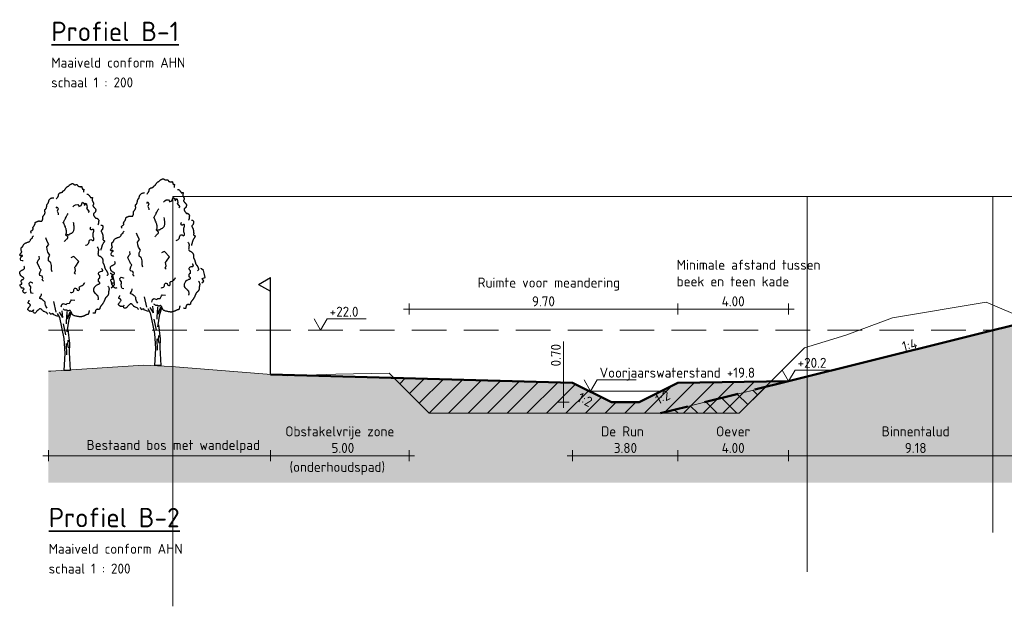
# Model space of a CAD drawing. Header units: metres. Extents: x 161377 to 162521, y 378914 to 379231.
# Tile 59 of 77: x 161826 to 161862, y 379177 to 379198. Entities that reach past the tile are written whole.
import ezdxf

# ---------------------------------------------------------------- set-up
doc = ezdxf.new("R2010")
doc.units = ezdxf.units.M
doc.linetypes.add('DASHED2', pattern=[0.375, 0.25, -0.125])
doc.linetypes.add('HIDDEN', pattern=[9.525, 6.35, -3.175])
for name, color, linetype, lineweight in [('B-WE-GR-MAAIVELD-GD', 253, 'Continuous', 18), ('N-WE-OG-TOPOGRAFIE-SD', 7, 'Continuous', 25), ('N-XX-GW-GROND_TEELAARDE-WERK-A-200', 7, 'Continuous', 18), ('N-XX-GW-WATERGANG-GD', 90, 'Continuous', 50), ('X-XX-AL-HULPLIJN-G', 7, 'Continuous', 18), ('X-XX-AL-M', 7, 'Continuous', 18), ('X-XX-AL-NAP-M', 7, 'Continuous', 18), ('X-XX-AL-PROFIELBALK-G', 7, 'Continuous', 25), ('X-XX-AL-T35', 3, 'Continuous', 35)]:
    doc.layers.add(name, color=color, linetype=linetype, lineweight=lineweight)
doc.layers.add('N-WE-GW-GROND-A', color=7, linetype='Continuous', lineweight=35, true_color=0xffdf7f)
doc.layers.add('waterspiegel', color=7, linetype='Continuous', lineweight=13, true_color=0x0544ff)
doc.styles.add('RH-NLCS-A', font='NLCS-ISO.ttf')
doc.dimstyles.new('RH-NLCS-IT-A$0', dxfattribs={"dimscale": 0, "dimtxt": 2.5, "dimasz": 2.5, "dimexe": 1, "dimexo": 5, "dimgap": 0.5, "dimtad": 1, "dimzin": 1, "dimdsep": 46, "dimtxsty": 'RH-NLCS-A', "dimcen": 2.5, "dimdle": 1, "dimclrd": 256, "dimclre": 8, "dimclrt": 256, "dimadec": 0, "dimazin": 0, "dimtfac": 1, "dimtmove": 0, "dimatfit": 3, "dimfxl": 1, "dimfxlon": 1, "dimlwd": -1, "dimlwe": 13, "dimarcsym": 1})

# ---------------------------------------------------------------- blocks, each defined once
blk = doc.blocks.new('*D40')
at = {"layer": 'Defpoints', "color": 0, "transparency": 16777216}
for p in [(161835.215, 379185.238), (161827.193, 379184.393), (161835.215, 379182.306)]:
    blk.add_point(p, dxfattribs=at)
at = {"layer": 'X-XX-AL-M', "color": 8, "linetype": 'HIDDEN', "lineweight": 13, "transparency": 16777216}
for p, q in [((161827.193, 379182.506), (161827.193, 379182.106)), ((161835.215, 379182.506), (161835.215, 379182.106))]:
    blk.add_line(p, q, dxfattribs=at)
at = {"layer": 'X-XX-AL-M', "transparency": 16777216}
blk.add_line((161826.993, 379182.306), (161835.415, 379182.306), dxfattribs=at)
at = {"layer": 'X-XX-AL-M', "transparency": 16777216, "insert": (161831.704, 379182.64), "char_height": 0.36, "attachment_point": 5, "style": 'RH-NLCS-A'}
blk.add_mtext('Bestaand bos met wandelpad ', dxfattribs=at)
blk = doc.blocks.new('_None')
blk = doc.blocks.new('Peilmaat')
blk.add_lwpolyline([(-0.162, 0.28), (0, 0), (0.162, 0.28), (1.142, 0.28)])
at = {"style": 'RH-NLCS-A'}
blk.add_attdef('NAP', (0.227, 0.337), '', height=0.25, dxfattribs=at)
blk = doc.blocks.new('*D44')
at = {"layer": 'Defpoints', "color": 0, "transparency": 16777216}
for p in [(161849.916, 379184.938), (161853.915, 379184.994), (161853.915, 379182.306)]:
    blk.add_point(p, dxfattribs=at)
at = {"layer": 'X-XX-AL-M', "color": 8, "linetype": 'HIDDEN', "lineweight": 13, "transparency": 16777216}
for p, q in [((161849.916, 379182.506), (161849.916, 379182.106)), ((161853.915, 379182.506), (161853.915, 379182.106))]:
    blk.add_line(p, q, dxfattribs=at)
at = {"layer": 'X-XX-AL-M', "transparency": 16777216}
blk.add_line((161849.716, 379182.306), (161854.115, 379182.306), dxfattribs=at)
at = {"layer": 'X-XX-AL-M', "transparency": 16777216, "insert": (161851.915, 379182.886), "char_height": 0.36, "width": 5.1301, "attachment_point": 5, "style": 'RH-NLCS-A'}
blk.add_mtext('Oever \\P4.00', dxfattribs=at)
blk = doc.blocks.new('*D45')
at = {"layer": 'Defpoints', "color": 0, "transparency": 16777216}
for p in [(161863.092, 379187.288), (161853.915, 379184.994), (161863.092, 379182.306)]:
    blk.add_point(p, dxfattribs=at)
at = {"layer": 'X-XX-AL-M', "color": 8, "linetype": 'HIDDEN', "lineweight": 13, "transparency": 16777216}
for p, q in [((161853.915, 379182.506), (161853.915, 379182.106)), ((161863.092, 379182.506), (161863.092, 379182.106))]:
    blk.add_line(p, q, dxfattribs=at)
at = {"layer": 'X-XX-AL-M', "transparency": 16777216}
blk.add_line((161853.715, 379182.306), (161863.292, 379182.306), dxfattribs=at)
at = {"layer": 'X-XX-AL-M', "transparency": 16777216, "insert": (161858.503, 379182.886), "char_height": 0.36, "attachment_point": 5, "style": 'RH-NLCS-A'}
blk.add_mtext('Binnentalud \\P9.18', dxfattribs=at)
blk = doc.blocks.new('*D46')
at = {"layer": 'Defpoints', "color": 0, "transparency": 16777216}
for p in [(161835.215, 379185.238), (161840.216, 379184.898), (161840.216, 379182.306)]:
    blk.add_point(p, dxfattribs=at)
at = {"layer": 'X-XX-AL-M', "color": 8, "linetype": 'HIDDEN', "lineweight": 13, "transparency": 16777216}
for p, q in [((161835.215, 379182.506), (161835.215, 379182.106)), ((161840.216, 379182.506), (161840.216, 379182.106))]:
    blk.add_line(p, q, dxfattribs=at)
at = {"layer": 'X-XX-AL-M', "transparency": 16777216}
blk.add_line((161835.015, 379182.306), (161840.416, 379182.306), dxfattribs=at)
at = {"layer": 'X-XX-AL-M', "transparency": 16777216, "insert": (161837.715, 379182.886), "char_height": 0.36, "attachment_point": 5, "style": 'RH-NLCS-A'}
blk.add_mtext('Obstakelvrije zone \\P 5.00', dxfattribs=at)
blk = doc.blocks.new('*D47')
at = {"layer": 'Defpoints', "color": 0, "transparency": 16777216}
for p in [(161846.118, 379184.938), (161849.916, 379184.938), (161849.916, 379182.306)]:
    blk.add_point(p, dxfattribs=at)
at = {"layer": 'X-XX-AL-M', "color": 8, "linetype": 'HIDDEN', "lineweight": 13, "transparency": 16777216}
for p, q in [((161846.118, 379182.506), (161846.118, 379182.106)), ((161849.916, 379182.506), (161849.916, 379182.106))]:
    blk.add_line(p, q, dxfattribs=at)
at = {"layer": 'X-XX-AL-M', "transparency": 16777216}
blk.add_line((161845.918, 379182.306), (161850.116, 379182.306), dxfattribs=at)
at = {"layer": 'X-XX-AL-M', "transparency": 16777216, "insert": (161847.917, 379182.886), "char_height": 0.36, "attachment_point": 5, "style": 'RH-NLCS-A'}
blk.add_mtext('De Run\\P 3.80', dxfattribs=at)
blk = doc.blocks.new('*D49')
at = {"layer": 'Defpoints', "color": 0, "transparency": 16777216}
for p in [(161853.915, 379187.598), (161849.916, 379184.938), (161853.915, 379184.994)]:
    blk.add_point(p, dxfattribs=at)
at = {"layer": 'X-XX-AL-M', "color": 8, "linetype": 'HIDDEN', "lineweight": 13, "transparency": 16777216}
for p, q in [((161849.916, 379187.398), (161849.916, 379187.798)), ((161853.915, 379187.398), (161853.915, 379187.798))]:
    blk.add_line(p, q, dxfattribs=at)
at = {"layer": 'X-XX-AL-M', "transparency": 16777216}
blk.add_line((161849.716, 379187.598), (161854.115, 379187.598), dxfattribs=at)
at = {"layer": 'X-XX-AL-M', "transparency": 16777216, "insert": (161851.915, 379188.178), "char_height": 0.36, "width": 5.1301, "attachment_point": 5, "style": 'RH-NLCS-A'}
blk.add_mtext('\\P4.00', dxfattribs=at)
blk = doc.blocks.new('SOG-TOPOGRAFIE_ERFGRENS_LINKS-D')
for p, q in [((-0.433, 3.25), (0, 3.5)), ((-0.433, 3.25), (0, 3)), ((0, 3), (0, 3.5)), ((0, 0), (0, 3))]:
    blk.add_line(p, q)
blk = doc.blocks.new('BoomB')
at = {"color": 252, "true_color": 0x848484}
for p, q in [((-0.078, 3.821), (-0.118, 4.301)), ((-0.078, 3.821), (-0.325, 4.198)), ((0.263, 3.725), (0.24, 4.255)), ((0.263, 3.725), (0.447, 4.244)), ((0.381, 3.711), (0.528, 4.163)), ((-0.048, 3.356), (0.113, 2.572)), ((0.297, 2.179), (0.263, 1.868)), ((0.171, 1.937), (0.182, 1.119)), ((0.263, 1.868), (0.321, 1.626)), ((0.445, 0), (0, 0))]:
    blk.add_line(p, q, dxfattribs=at)
for points in [[(-0.55, 12.392), (-0.544, 12.397), (-0.533, 12.407), (-0.517, 12.422), (-0.499, 12.441), (-0.479, 12.463), (-0.459, 12.486), (-0.44, 12.511), (-0.423, 12.536), (-0.411, 12.56), (-0.402, 12.583), (-0.395, 12.606), (-0.39, 12.627), (-0.386, 12.648), (-0.383, 12.668), (-0.38, 12.687), (-0.375, 12.706), (-0.369, 12.723), (-0.362, 12.74), (-0.353, 12.755), (-0.344, 12.769), (-0.334, 12.782), (-0.324, 12.793), (-0.314, 12.803), (-0.304, 12.81), (-0.294, 12.816), (-0.285, 12.821), (-0.276, 12.824), (-0.267, 12.826), (-0.257, 12.828), (-0.247, 12.83), (-0.235, 12.832), (-0.223, 12.835), (-0.209, 12.839), (-0.194, 12.844), (-0.179, 12.85), (-0.163, 12.856), (-0.148, 12.862), (-0.133, 12.868), (-0.12, 12.874), (-0.109, 12.879), (-0.1, 12.884), (-0.093, 12.889), (-0.088, 12.893), (-0.084, 12.896), (-0.082, 12.9), (-0.081, 12.903), (-0.08, 12.907), (-0.081, 12.911), (-0.082, 12.915), (-0.082, 12.92), (-0.083, 12.924), (-0.083, 12.93), (-0.082, 12.935), (-0.079, 12.941), (-0.074, 12.946), (-0.067, 12.952), (-0.057, 12.958), (-0.045, 12.965), (-0.032, 12.971), (-0.018, 12.979), (-0.003, 12.986), (0.012, 12.995), (0.027, 13.004), (0.04, 13.014), (0.052, 13.025), (0.063, 13.037), (0.072, 13.05), (0.081, 13.063), (0.09, 13.078), (0.1, 13.094), (0.11, 13.11), (0.121, 13.128), (0.134, 13.146), (0.148, 13.164), (0.162, 13.183), (0.177, 13.201), (0.193, 13.218), (0.208, 13.234), (0.223, 13.249), (0.238, 13.261), (0.252, 13.27), (0.265, 13.278), (0.277, 13.284), (0.289, 13.29), (0.301, 13.295), (0.312, 13.3), (0.323, 13.306), (0.335, 13.314), (0.347, 13.323), (0.359, 13.334), (0.372, 13.347), (0.386, 13.361), (0.401, 13.375), (0.417, 13.389), (0.435, 13.404), (0.454, 13.418), (0.474, 13.432), (0.496, 13.444), (0.519, 13.456), (0.542, 13.466), (0.564, 13.475), (0.586, 13.482), (0.606, 13.486), (0.624, 13.488), (0.64, 13.488), (0.654, 13.486), (0.665, 13.481), (0.676, 13.476), (0.685, 13.469), (0.694, 13.461), (0.702, 13.453), (0.711, 13.445), (0.719, 13.438), (0.728, 13.431), (0.738, 13.424), (0.747, 13.419), (0.758, 13.414), (0.768, 13.41), (0.779, 13.406), (0.79, 13.404), (0.802, 13.404), (0.813, 13.404), (0.825, 13.405), (0.837, 13.406), (0.849, 13.408), (0.862, 13.41), (0.873, 13.413), (0.885, 13.415), (0.897, 13.417), (0.908, 13.419), (0.918, 13.419), (0.928, 13.419), (0.938, 13.418), (0.947, 13.415), (0.955, 13.41), (0.962, 13.404), (0.968, 13.395), (0.974, 13.385), (0.98, 13.373), (0.986, 13.361), (0.993, 13.348), (1.002, 13.335), (1.012, 13.323), (1.025, 13.311), (1.04, 13.301), (1.057, 13.292), (1.076, 13.285), (1.096, 13.279), (1.117, 13.274), (1.138, 13.27), (1.158, 13.268), (1.176, 13.267), (1.194, 13.267), (1.209, 13.269), (1.223, 13.271), (1.236, 13.273), (1.247, 13.276), (1.256, 13.278), (1.264, 13.281), (1.271, 13.282), (1.276, 13.283), (1.28, 13.283), (1.284, 13.281), (1.287, 13.278), (1.289, 13.274), (1.291, 13.268), (1.293, 13.261), (1.296, 13.252), (1.299, 13.241), (1.302, 13.229), (1.305, 13.216), (1.309, 13.202), (1.312, 13.188), (1.316, 13.174), (1.319, 13.161), (1.322, 13.149), (1.325, 13.138), (1.327, 13.128), (1.329, 13.12), (1.332, 13.113), (1.335, 13.108), (1.34, 13.103), (1.345, 13.099), (1.352, 13.096), (1.36, 13.094), (1.37, 13.093), (1.38, 13.092), (1.391, 13.091), (1.402, 13.089), (1.412, 13.088), (1.421, 13.085), (1.428, 13.082), (1.434, 13.077), (1.438, 13.071), (1.44, 13.065), (1.441, 13.056), (1.44, 13.047), (1.438, 13.037), (1.435, 13.025), (1.43, 13.012), (1.425, 12.998), (1.42, 12.983), (1.416, 12.967), (1.413, 12.95), (1.412, 12.932), (1.414, 12.912), (1.419, 12.891), (1.429, 12.869)], [(-2.358, 9.917), (-2.367, 9.96), (-2.372, 9.995), (-2.374, 10.021), (-2.372, 10.041), (-2.367, 10.057), (-2.36, 10.068), (-2.35, 10.077), (-2.339, 10.086), (-2.326, 10.094), (-2.313, 10.103), (-2.299, 10.113), (-2.284, 10.122), (-2.27, 10.132), (-2.257, 10.141), (-2.246, 10.151), (-2.236, 10.161), (-2.229, 10.17), (-2.224, 10.18), (-2.22, 10.189), (-2.219, 10.199), (-2.218, 10.208), (-2.219, 10.218), (-2.22, 10.227), (-2.222, 10.237), (-2.225, 10.247), (-2.227, 10.258), (-2.229, 10.268), (-2.231, 10.279), (-2.231, 10.291), (-2.23, 10.302), (-2.228, 10.314), (-2.224, 10.327), (-2.218, 10.34), (-2.21, 10.353), (-2.201, 10.367), (-2.191, 10.381), (-2.18, 10.396), (-2.168, 10.411), (-2.157, 10.426), (-2.146, 10.442), (-2.135, 10.458), (-2.126, 10.474), (-2.117, 10.491), (-2.109, 10.507), (-2.102, 10.523), (-2.095, 10.538), (-2.09, 10.553), (-2.085, 10.566), (-2.082, 10.578), (-2.079, 10.59), (-2.077, 10.6), (-2.076, 10.61), (-2.075, 10.619), (-2.074, 10.627), (-2.073, 10.636), (-2.072, 10.644), (-2.07, 10.652), (-2.069, 10.661), (-2.066, 10.669), (-2.062, 10.677), (-2.057, 10.685), (-2.051, 10.693), (-2.043, 10.7), (-2.033, 10.707), (-2.021, 10.714), (-2.007, 10.72), (-1.992, 10.726), (-1.976, 10.732), (-1.959, 10.738), (-1.942, 10.743), (-1.926, 10.749), (-1.91, 10.755), (-1.895, 10.761), (-1.882, 10.767), (-1.868, 10.773), (-1.856, 10.779), (-1.843, 10.784), (-1.831, 10.788), (-1.818, 10.791), (-1.806, 10.793), (-1.792, 10.793), (-1.778, 10.792), (-1.764, 10.791), (-1.75, 10.788), (-1.735, 10.786), (-1.72, 10.783), (-1.704, 10.781), (-1.689, 10.779), (-1.674, 10.778), (-1.658, 10.777), (-1.643, 10.777), (-1.629, 10.778), (-1.616, 10.78), (-1.604, 10.783), (-1.593, 10.786), (-1.583, 10.79), (-1.575, 10.795), (-1.569, 10.8), (-1.564, 10.806), (-1.56, 10.813), (-1.557, 10.821), (-1.554, 10.829), (-1.551, 10.838), (-1.548, 10.848), (-1.544, 10.858), (-1.54, 10.869), (-1.536, 10.88), (-1.533, 10.893), (-1.529, 10.905), (-1.526, 10.919), (-1.523, 10.933), (-1.521, 10.947), (-1.519, 10.962), (-1.518, 10.977), (-1.518, 10.992), (-1.518, 11.007), (-1.518, 11.022), (-1.518, 11.037), (-1.518, 11.051), (-1.518, 11.064), (-1.517, 11.076), (-1.516, 11.087), (-1.514, 11.097), (-1.511, 11.106), (-1.508, 11.115), (-1.505, 11.123), (-1.501, 11.13), (-1.497, 11.137), (-1.492, 11.144), (-1.487, 11.15), (-1.481, 11.157), (-1.475, 11.165), (-1.467, 11.174), (-1.459, 11.184), (-1.45, 11.196), (-1.44, 11.21), (-1.428, 11.227), (-1.416, 11.246), (-1.404, 11.267), (-1.392, 11.288), (-1.381, 11.311), (-1.372, 11.333), (-1.364, 11.356), (-1.36, 11.377), (-1.357, 11.398), (-1.358, 11.417), (-1.36, 11.436), (-1.364, 11.453), (-1.368, 11.47), (-1.373, 11.486), (-1.377, 11.502), (-1.38, 11.517), (-1.382, 11.531), (-1.383, 11.546), (-1.382, 11.559), (-1.38, 11.572), (-1.376, 11.584), (-1.372, 11.595), (-1.366, 11.606), (-1.36, 11.615), (-1.353, 11.622), (-1.345, 11.629), (-1.337, 11.636), (-1.328, 11.642), (-1.319, 11.648), (-1.311, 11.655), (-1.302, 11.663), (-1.294, 11.672), (-1.286, 11.683), (-1.279, 11.695), (-1.273, 11.709), (-1.267, 11.725), (-1.261, 11.741), (-1.256, 11.759), (-1.251, 11.778), (-1.246, 11.798), (-1.242, 11.819), (-1.238, 11.84), (-1.234, 11.862), (-1.23, 11.884), (-1.226, 11.906), (-1.222, 11.926), (-1.217, 11.946), (-1.212, 11.964), (-1.206, 11.98), (-1.199, 11.995), (-1.192, 12.008), (-1.185, 12.02), (-1.177, 12.031), (-1.17, 12.04), (-1.162, 12.049), (-1.154, 12.057), (-1.147, 12.064), (-1.14, 12.071), (-1.133, 12.077), (-1.127, 12.084), (-1.121, 12.09), (-1.116, 12.097), (-1.112, 12.104), (-1.109, 12.111), (-1.106, 12.119), (-1.104, 12.129), (-1.103, 12.139), (-1.102, 12.151), (-1.1, 12.164), (-1.098, 12.18), (-1.094, 12.197), (-1.09, 12.217), (-1.084, 12.239), (-1.076, 12.263), (-1.066, 12.288), (-1.054, 12.313), (-1.038, 12.339), (-1.018, 12.363), (-0.995, 12.387), (-0.967, 12.408), (-0.934, 12.426), (-0.899, 12.441), (-0.862, 12.453), (-0.826, 12.462), (-0.792, 12.468), (-0.762, 12.469), (-0.738, 12.467), (-0.721, 12.46)], [(1.665, 12.717), (1.679, 12.722), (1.693, 12.725), (1.707, 12.725), (1.721, 12.723), (1.736, 12.718), (1.75, 12.709), (1.766, 12.698), (1.782, 12.683), (1.799, 12.665), (1.817, 12.645), (1.834, 12.623), (1.852, 12.601), (1.868, 12.579), (1.883, 12.557), (1.896, 12.538), (1.907, 12.521), (1.916, 12.508), (1.921, 12.498), (1.925, 12.49), (1.927, 12.485), (1.928, 12.482), (1.927, 12.48), (1.927, 12.479), (1.926, 12.478), (1.925, 12.478), (1.925, 12.478), (1.925, 12.478), (1.927, 12.478), (1.93, 12.479), (1.934, 12.479), (1.941, 12.48), (1.95, 12.481), (1.961, 12.483), (1.974, 12.484), (1.988, 12.486), (2.002, 12.488), (2.017, 12.489), (2.03, 12.489), (2.042, 12.489), (2.053, 12.488), (2.06, 12.486), (2.065, 12.483), (2.068, 12.479), (2.069, 12.474), (2.069, 12.468), (2.068, 12.462), (2.065, 12.454), (2.063, 12.446), (2.06, 12.437), (2.057, 12.428), (2.054, 12.418), (2.052, 12.407), (2.049, 12.396), (2.047, 12.384), (2.045, 12.371), (2.044, 12.358), (2.043, 12.344), (2.043, 12.331), (2.043, 12.317), (2.044, 12.303), (2.045, 12.289), (2.046, 12.276), (2.049, 12.264), (2.051, 12.253), (2.054, 12.242), (2.058, 12.233), (2.061, 12.225), (2.065, 12.218), (2.069, 12.211), (2.073, 12.205), (2.076, 12.2), (2.08, 12.195), (2.083, 12.191), (2.086, 12.187), (2.089, 12.183), (2.092, 12.179), (2.096, 12.174), (2.099, 12.168), (2.103, 12.161), (2.107, 12.152), (2.112, 12.141), (2.117, 12.13), (2.122, 12.117), (2.127, 12.104), (2.132, 12.091), (2.137, 12.078), (2.142, 12.067), (2.145, 12.057), (2.148, 12.048), (2.151, 12.041), (2.152, 12.036), (2.152, 12.031), (2.152, 12.026), (2.15, 12.02), (2.147, 12.015), (2.143, 12.008), (2.138, 11.999), (2.131, 11.99), (2.125, 11.979), (2.118, 11.967), (2.112, 11.955), (2.106, 11.942), (2.102, 11.93), (2.099, 11.917), (2.098, 11.905), (2.1, 11.893), (2.102, 11.881), (2.107, 11.869), (2.112, 11.858), (2.119, 11.847), (2.126, 11.837), (2.134, 11.827), (2.143, 11.817), (2.152, 11.807), (2.162, 11.797), (2.171, 11.787), (2.181, 11.778), (2.191, 11.768), (2.201, 11.758), (2.21, 11.748), (2.219, 11.738), (2.228, 11.727), (2.237, 11.717), (2.245, 11.706), (2.253, 11.696), (2.26, 11.685), (2.267, 11.675), (2.274, 11.666), (2.28, 11.657), (2.285, 11.648), (2.29, 11.639), (2.295, 11.631), (2.298, 11.623), (2.301, 11.615), (2.304, 11.608), (2.305, 11.601), (2.306, 11.594), (2.306, 11.587), (2.306, 11.579), (2.305, 11.572), (2.303, 11.564), (2.302, 11.555), (2.3, 11.546), (2.298, 11.536), (2.296, 11.525), (2.294, 11.514), (2.292, 11.501), (2.29, 11.489), (2.287, 11.477), (2.283, 11.465), (2.279, 11.453), (2.275, 11.442), (2.269, 11.432), (2.263, 11.424), (2.256, 11.416), (2.249, 11.408), (2.242, 11.402), (2.235, 11.396), (2.229, 11.391), (2.223, 11.386), (2.217, 11.381), (2.212, 11.377), (2.208, 11.373), (2.203, 11.37), (2.199, 11.366), (2.195, 11.362), (2.19, 11.359), (2.186, 11.355), (2.18, 11.351), (2.175, 11.347), (2.169, 11.342), (2.163, 11.337), (2.158, 11.33), (2.153, 11.323), (2.149, 11.314), (2.146, 11.303), (2.144, 11.291), (2.143, 11.277), (2.143, 11.263), (2.144, 11.248), (2.146, 11.233), (2.148, 11.219), (2.151, 11.206), (2.154, 11.194), (2.158, 11.183), (2.162, 11.174), (2.166, 11.166), (2.171, 11.158), (2.177, 11.15), (2.184, 11.141), (2.191, 11.131), (2.2, 11.12), (2.209, 11.107), (2.219, 11.092), (2.23, 11.076), (2.241, 11.06), (2.253, 11.045), (2.264, 11.031), (2.275, 11.018), (2.286, 11.008), (2.296, 11), (2.305, 10.995), (2.314, 10.992), (2.323, 10.99), (2.332, 10.99), (2.34, 10.991), (2.348, 10.992), (2.357, 10.993), (2.365, 10.993), (2.374, 10.993), (2.383, 10.992), (2.392, 10.989), (2.401, 10.986), (2.411, 10.981), (2.422, 10.974), (2.433, 10.965), (2.444, 10.954), (2.455, 10.941), (2.467, 10.927), (2.478, 10.912), (2.488, 10.897), (2.498, 10.883), (2.506, 10.869), (2.512, 10.856), (2.517, 10.844), (2.52, 10.834), (2.522, 10.825), (2.522, 10.816), (2.521, 10.808), (2.52, 10.801), (2.517, 10.792), (2.515, 10.784), (2.512, 10.775), (2.509, 10.764), (2.506, 10.753), (2.503, 10.741), (2.501, 10.728), (2.498, 10.715), (2.497, 10.7), (2.496, 10.684), (2.495, 10.667), (2.495, 10.648), (2.494, 10.628), (2.491, 10.606), (2.486, 10.581), (2.478, 10.555), (2.467, 10.525), (2.451, 10.492)], [(2.669, 10.49), (2.686, 10.492), (2.701, 10.494), (2.713, 10.495), (2.723, 10.496), (2.731, 10.495), (2.739, 10.494), (2.746, 10.492), (2.753, 10.488), (2.761, 10.484), (2.77, 10.478), (2.778, 10.471), (2.787, 10.463), (2.795, 10.454), (2.802, 10.445), (2.808, 10.435), (2.813, 10.424), (2.816, 10.413), (2.818, 10.401), (2.819, 10.389), (2.819, 10.377), (2.818, 10.363), (2.816, 10.349), (2.814, 10.334), (2.812, 10.318), (2.81, 10.301), (2.808, 10.284), (2.805, 10.266), (2.802, 10.248), (2.798, 10.231), (2.793, 10.214), (2.786, 10.198), (2.779, 10.182), (2.77, 10.169), (2.759, 10.156), (2.748, 10.145), (2.737, 10.134), (2.726, 10.124), (2.716, 10.115), (2.707, 10.107), (2.7, 10.098), (2.694, 10.09), (2.691, 10.082), (2.69, 10.073), (2.691, 10.064), (2.693, 10.054), (2.697, 10.044), (2.702, 10.032), (2.708, 10.019), (2.716, 10.004), (2.725, 9.989), (2.734, 9.972), (2.743, 9.955), (2.752, 9.938), (2.761, 9.921), (2.77, 9.904), (2.777, 9.888), (2.783, 9.873), (2.788, 9.859), (2.792, 9.845), (2.795, 9.832), (2.798, 9.819), (2.8, 9.806), (2.801, 9.793), (2.803, 9.78), (2.804, 9.766), (2.805, 9.751), (2.806, 9.736), (2.808, 9.721), (2.809, 9.705), (2.811, 9.689), (2.813, 9.674), (2.816, 9.658), (2.819, 9.642), (2.822, 9.626), (2.825, 9.611), (2.827, 9.596), (2.83, 9.581), (2.831, 9.566), (2.831, 9.552), (2.83, 9.538), (2.828, 9.525), (2.825, 9.512), (2.821, 9.5), (2.818, 9.488), (2.815, 9.476), (2.814, 9.465), (2.816, 9.455), (2.82, 9.445), (2.827, 9.435), (2.837, 9.426), (2.849, 9.417), (2.862, 9.408), (2.875, 9.4), (2.888, 9.393), (2.9, 9.386), (2.91, 9.379), (2.918, 9.373), (2.924, 9.367), (2.928, 9.361), (2.93, 9.356), (2.931, 9.351), (2.931, 9.345), (2.93, 9.34), (2.929, 9.334), (2.928, 9.328), (2.926, 9.321), (2.924, 9.313), (2.92, 9.304), (2.916, 9.293), (2.91, 9.28), (2.902, 9.265), (2.892, 9.248), (2.879, 9.228), (2.865, 9.206), (2.85, 9.181), (2.834, 9.156), (2.818, 9.128), (2.802, 9.1), (2.787, 9.072), (2.774, 9.044), (2.762, 9.016), (2.752, 8.989), (2.744, 8.962), (2.736, 8.936), (2.729, 8.911), (2.723, 8.886), (2.716, 8.862), (2.708, 8.839), (2.7, 8.818), (2.692, 8.797), (2.683, 8.777), (2.675, 8.757), (2.669, 8.738), (2.664, 8.72), (2.661, 8.701), (2.661, 8.683)], [(2.395, 8.917), (2.446, 8.862), (2.477, 8.799), (2.491, 8.731), (2.493, 8.66), (2.487, 8.589), (2.477, 8.521), (2.468, 8.459), (2.463, 8.405), (2.467, 8.363), (2.479, 8.33), (2.496, 8.305), (2.518, 8.286), (2.543, 8.273), (2.569, 8.263), (2.595, 8.254), (2.618, 8.246), (2.639, 8.236), (2.657, 8.225), (2.672, 8.213), (2.686, 8.2), (2.698, 8.186), (2.71, 8.171), (2.721, 8.156), (2.732, 8.141), (2.744, 8.126), (2.756, 8.111), (2.769, 8.095), (2.781, 8.078), (2.792, 8.06), (2.801, 8.041), (2.809, 8.02), (2.815, 7.997), (2.818, 7.972), (2.82, 7.945), (2.82, 7.918), (2.819, 7.89), (2.817, 7.864), (2.816, 7.838), (2.816, 7.815), (2.817, 7.795), (2.82, 7.779), (2.825, 7.765), (2.831, 7.753), (2.838, 7.741), (2.847, 7.73), (2.855, 7.717), (2.865, 7.703), (2.874, 7.685), (2.883, 7.664), (2.892, 7.639), (2.901, 7.611), (2.909, 7.582), (2.917, 7.552), (2.925, 7.522), (2.933, 7.492), (2.941, 7.464), (2.948, 7.437), (2.955, 7.412), (2.962, 7.39), (2.969, 7.369), (2.976, 7.35), (2.983, 7.333), (2.99, 7.318), (2.997, 7.305), (3.005, 7.293), (3.012, 7.283), (3.021, 7.273), (3.029, 7.265), (3.037, 7.256), (3.046, 7.247), (3.055, 7.238), (3.064, 7.227), (3.073, 7.216), (3.082, 7.202), (3.091, 7.187), (3.101, 7.17), (3.111, 7.15), (3.122, 7.127), (3.133, 7.102), (3.146, 7.073), (3.158, 7.041), (3.169, 7.007), (3.177, 6.972), (3.18, 6.939), (3.175, 6.909), (3.16, 6.883), (3.134, 6.863), (3.094, 6.851)], [(3.18, 6.092), (3.213, 6.037), (3.236, 5.99), (3.252, 5.95), (3.261, 5.916), (3.265, 5.886), (3.265, 5.861), (3.262, 5.838), (3.258, 5.817), (3.254, 5.796), (3.25, 5.776), (3.245, 5.756), (3.241, 5.736), (3.238, 5.715), (3.235, 5.694), (3.232, 5.673), (3.23, 5.65), (3.229, 5.627), (3.228, 5.603), (3.227, 5.578), (3.225, 5.552), (3.222, 5.527), (3.217, 5.502), (3.21, 5.477), (3.2, 5.453), (3.188, 5.43), (3.173, 5.408), (3.156, 5.387), (3.138, 5.367), (3.119, 5.349), (3.101, 5.332), (3.084, 5.316), (3.068, 5.301), (3.054, 5.288), (3.042, 5.276), (3.032, 5.265), (3.023, 5.254), (3.015, 5.243), (3.008, 5.232), (3.002, 5.22), (2.995, 5.208), (2.989, 5.194), (2.983, 5.178), (2.977, 5.162), (2.97, 5.144), (2.963, 5.124), (2.954, 5.103), (2.945, 5.08), (2.934, 5.055), (2.922, 5.029), (2.908, 5.001), (2.894, 4.973), (2.879, 4.945), (2.864, 4.918), (2.849, 4.891), (2.834, 4.866), (2.82, 4.844), (2.807, 4.823), (2.795, 4.806), (2.782, 4.79), (2.771, 4.775), (2.759, 4.76), (2.747, 4.746), (2.735, 4.73), (2.722, 4.714), (2.708, 4.696), (2.694, 4.677), (2.68, 4.657), (2.666, 4.637), (2.653, 4.617), (2.641, 4.598), (2.63, 4.581), (2.621, 4.565), (2.614, 4.551), (2.608, 4.54), (2.605, 4.53), (2.602, 4.521), (2.6, 4.513), (2.599, 4.506), (2.599, 4.499), (2.599, 4.492), (2.598, 4.484), (2.598, 4.476), (2.596, 4.468), (2.595, 4.46), (2.592, 4.452), (2.588, 4.444), (2.583, 4.436), (2.576, 4.428), (2.568, 4.421), (2.558, 4.414), (2.548, 4.409), (2.537, 4.404), (2.525, 4.4), (2.514, 4.397), (2.503, 4.396), (2.493, 4.396), (2.484, 4.399), (2.476, 4.402), (2.469, 4.406), (2.461, 4.41), (2.453, 4.414), (2.444, 4.416), (2.433, 4.417), (2.421, 4.416), (2.408, 4.413), (2.392, 4.407), (2.376, 4.399), (2.36, 4.39), (2.343, 4.38), (2.328, 4.37), (2.315, 4.359), (2.303, 4.348), (2.294, 4.337), (2.288, 4.327), (2.283, 4.318), (2.28, 4.308), (2.278, 4.299), (2.277, 4.29), (2.276, 4.28), (2.275, 4.27), (2.274, 4.26), (2.272, 4.25), (2.27, 4.239), (2.268, 4.228), (2.266, 4.217), (2.264, 4.207), (2.263, 4.196), (2.262, 4.186), (2.262, 4.176), (2.263, 4.167), (2.262, 4.158), (2.261, 4.151), (2.258, 4.144), (2.253, 4.138), (2.245, 4.133), (2.233, 4.129), (2.218, 4.127), (2.199, 4.127), (2.179, 4.127), (2.158, 4.129), (2.138, 4.132), (2.12, 4.137), (2.105, 4.142), (2.094, 4.149)], [(1.828, 4.321), (1.827, 4.311), (1.824, 4.291), (1.819, 4.265), (1.813, 4.234), (1.806, 4.201), (1.799, 4.167), (1.79, 4.135), (1.782, 4.108), (1.773, 4.085), (1.764, 4.068), (1.755, 4.056), (1.745, 4.048), (1.736, 4.042), (1.727, 4.039), (1.718, 4.038), (1.709, 4.037), (1.7, 4.037), (1.691, 4.036), (1.681, 4.035), (1.671, 4.033), (1.659, 4.03), (1.647, 4.027), (1.632, 4.021), (1.615, 4.014), (1.596, 4.006), (1.576, 3.995), (1.554, 3.984), (1.531, 3.973), (1.509, 3.961), (1.487, 3.95), (1.466, 3.94), (1.448, 3.931), (1.431, 3.924), (1.416, 3.918), (1.403, 3.913), (1.391, 3.91), (1.379, 3.907), (1.366, 3.904), (1.354, 3.901), (1.34, 3.897), (1.325, 3.893), (1.308, 3.888), (1.291, 3.883), (1.274, 3.878), (1.258, 3.873), (1.243, 3.869), (1.229, 3.865), (1.217, 3.863), (1.208, 3.861), (1.2, 3.861), (1.192, 3.862), (1.182, 3.864), (1.17, 3.867), (1.152, 3.871), (1.129, 3.876), (1.098, 3.882), (1.059, 3.888), (1.014, 3.895), (0.963, 3.904), (0.91, 3.913), (0.857, 3.925), (0.805, 3.937), (0.756, 3.951), (0.713, 3.968), (0.677, 3.986), (0.648, 4.006), (0.625, 4.027), (0.606, 4.051), (0.59, 4.075), (0.577, 4.101), (0.565, 4.128), (0.554, 4.156), (0.542, 4.184), (0.53, 4.213), (0.517, 4.24), (0.503, 4.265), (0.489, 4.288), (0.475, 4.307), (0.46, 4.322), (0.444, 4.331), (0.428, 4.335), (0.413, 4.334), (0.397, 4.329), (0.381, 4.322), (0.365, 4.314), (0.35, 4.306), (0.336, 4.3), (0.322, 4.297), (0.309, 4.298), (0.297, 4.303), (0.285, 4.31), (0.272, 4.318), (0.258, 4.327), (0.242, 4.335), (0.224, 4.342), (0.204, 4.346), (0.18, 4.347), (0.154, 4.347), (0.126, 4.348), (0.095, 4.352), (0.063, 4.362), (0.029, 4.378), (-0.005, 4.405), (-0.04, 4.444)]]:
    blk.add_lwpolyline(points, dxfattribs=at)
at = {"color": 252, "true_color": 0x848484, "flags": 128}
for points in [[(0.644, 11.801), (0.745, 11.904), (0.848, 11.968), (1.016, 11.977), (1.079, 11.881), (1.089, 11.824), (1.242, 11.904), (1.339, 12.145), (1.446, 12.073), (1.462, 12.067), (1.476, 12.007), (1.489, 11.903), (1.616, 12.073), (1.652, 11.917), (1.694, 11.753), (1.635, 11.711), (1.832, 11.457), (1.748, 11.397)], [(-0.563, 11.712), (-0.483, 11.813), (-0.399, 11.674), (-0.485, 11.495), (-0.402, 11.346), (-0.416, 11.243)], [(-0.835, 7.119), (-0.882, 7.265), (-0.886, 7.568), (-0.928, 7.764), (-0.997, 7.815), (-1.103, 7.909), (-1.102, 8.15), (-1.009, 8.323), (-1.166, 8.548), (-1.194, 8.729), (-1.223, 8.92), (-1.094, 9.095), (-1.213, 9.313), (-1.289, 9.573)], [(-1.461, 6.451), (-1.557, 6.549), (-1.509, 6.648), (-1.573, 6.798), (-1.726, 6.854), (-1.76, 6.973), (-1.715, 7.123), (-1.647, 7.265), (-1.723, 7.362), (-1.766, 7.453), (-1.922, 7.781), (-1.85, 7.955), (-1.76, 8.048), (-1.779, 8.243)], [(0.835, 6.952), (0.766, 7.032), (0.853, 7.215), (0.789, 7.451), (0.876, 7.531), (1.075, 7.865), (0.73, 8.238), (0.643, 8.206), (0.509, 8.135)], [(3.411, 5.971), (3.562, 6.095), (3.443, 6.285), (3.669, 6.353), (3.616, 6.585), (3.546, 6.869), (3.393, 6.992), (3.356, 7.002)], [(-2.221, 5.549), (-2.326, 5.57), (-2.376, 5.66), (-2.396, 5.894), (-2.374, 5.937), (-2.391, 6.047), (-2.473, 6.17), (-2.511, 6.262), (-2.509, 6.292), (-2.417, 6.396), (-2.265, 6.334), (-2.249, 6.332), (-2.235, 6.319)], [(-0.203, 4.589), (-0.136, 4.773), (-0.057, 4.835), (0.169, 4.763), (0.233, 4.843), (0.417, 4.85), (0.509, 5.032), (0.556, 5.111), (0.793, 5.087)], [(-0.549, 4.218), (-0.712, 4.969)], [(-1.067, 4.195), (-0.93, 4.058), (-0.793, 4.127), (-0.793, 4.058), (-0.449, 3.92)], [(-0.491, 4.121), (-0.303, 3.821), (-0.003, 2.319), (0.072, 1.229), (0, 0)], [(0.185, 3.361), (0.218, 4.013)], [(0.25, 2.798), (0.381, 3.711)], [(0.298, 2.957), (0.411, 1.943), (0.373, 1.304), (0.445, 0)]]:
    blk.add_lwpolyline(points, dxfattribs=at)
at = {"color": 252, "true_color": 0x848484}
for points in [[(0.235, 9.726, -0.158777), (0.165, 9.75, -0.233308), (0.141, 9.797, -0.182007), (0.161, 9.85, 0.155816), (0.187, 9.912, 0.045058), (0.187, 10.085, 0.058787), (0.16, 10.216, 0.004222), (0.129, 10.304, 0.006596), (0.109, 10.36, 0.009627), (0.05, 10.503, 0.01133), (-0.004, 10.623, 0.125022), (-0.034, 10.659, -0.287204), (-0.043, 10.679, -0.13455), (-0.031, 10.704, 0.057474), (0.005, 10.757, 0.001656), (0.058, 10.861, 0.0025), (0.093, 10.931, 0.011837), (0.127, 11.003, -0.006032), (0.191, 11.146, -0.046726), (0.229, 11.211, -0.023647), (0.321, 11.328)], [(0.05, 9.3, -0.032546), (0.11, 9.391, -0.03526), (0.176, 9.466, -0.036525), (0.228, 9.51, 0.039269), (0.275, 9.551, 0.524816), (0.249, 9.687, -0.70157), (0.257, 9.808, -0.246052), (0.318, 9.796, 0.330237), (0.365, 9.793, 0.082831), (0.398, 9.824, -0.081275), (0.431, 9.855, -0.066365), (0.495, 9.887, 0.059917), (0.566, 9.922, 0.076229), (0.665, 10.008, 0.097021), (0.714, 10.098, 0.037062), (0.737, 10.193, 0.045363), (0.743, 10.273, 0.006717), (0.742, 10.312, 0.002377), (0.736, 10.423, 0.020071), (0.725, 10.531, 0.014267), (0.7, 10.682)], [(1.555, 9.036, 0.101914), (1.686, 9.079, 0.107951), (1.783, 9.167, 0.172666), (1.816, 9.281, -0.173792), (1.849, 9.395, -0.48034), (2.033, 9.404, 0.699728), (2.175, 9.46, 0.110664), (2.142, 9.591, -0.110605), (2.109, 9.721, -0.006472), (2.108, 9.787, -0.006512), (2.109, 9.852, -0.111285), (2.142, 9.983, 0.11249), (2.175, 10.112, 0.670162), (2.05, 10.167, -0.598076), (1.914, 10.21, -0.107528), (1.916, 10.279, -0.106959), (1.946, 10.341)], [(-2.932, 7.92, -0.061597), (-2.973, 7.907, -0.068549), (-3.012, 7.905, -0.377768), (-3.134, 8.036, -0.275847), (-3.022, 8.237, -0.028717), (-3.01, 8.242, 0.055672), (-3.004, 8.246, 1.128102), (-3.055, 8.3, -0.467669), (-3.15, 8.3, -0.043926), (-3.173, 8.333, -0.178724), (-3.174, 8.342, -0.071298), (-3.165, 8.369, -0.036842), (-3.137, 8.415, -0.009471), (-3.106, 8.456, 0.010169), (-3.078, 8.494, 0.016396), (-3.049, 8.538, 0.058895), (-3.043, 8.551, 0.22909), (-3.047, 8.585, -0.102618), (-3.074, 8.654, -0.001984), (-3.081, 8.694, -0.00284), (-3.086, 8.722, -0.015692), (-3.092, 8.778, -0.026096), (-3.094, 8.812, -0.123566), (-3.088, 8.834, -0.050335), (-3.057, 8.879, -0.123683), (-3.015, 8.909, 0.160012), (-2.983, 8.935, 0.092044), (-2.976, 8.953, -0.133826), (-2.97, 8.965, -0.078666), (-2.964, 8.97, 0.049691), (-2.954, 8.977, 0.207036), (-2.934, 9.021, -0.156565), (-2.913, 9.081, -0.059527), (-2.844, 9.152, -0.066018), (-2.768, 9.199, -0.00394), (-2.735, 9.213, -0.004619), (-2.707, 9.225, -0.031042), (-2.627, 9.252, 0.02906), (-2.542, 9.28, 0.07887), (-2.486, 9.313, 0.0611), (-2.428, 9.374, 0.147905), (-2.41, 9.424, -0.120561), (-2.392, 9.486, -0.254022), (-2.318, 9.531, 0.34235), (-2.268, 9.575, 0.082724), (-2.267, 9.594, -0.071752), (-2.266, 9.616, -0.11979), (-2.244, 9.668, -0.113391), (-2.199, 9.707)], [(-2.73, 5.619, -0.13726), (-2.808, 5.588, -0.181103), (-2.871, 5.604, -0.101937), (-2.929, 5.665, -0.1217), (-2.95, 5.732, -0.031179), (-2.95, 5.764, -0.041415), (-2.947, 5.788, -0.247446), (-2.917, 5.824, 0.211909), (-2.88, 5.862, 0.57629), (-2.944, 5.94, -0.298213), (-3.091, 6.005, -0.072479), (-3.146, 6.125, -0.144881), (-3.146, 6.191, -0.371124), (-3.083, 6.232, 0.387334), (-3.023, 6.273, 0.34255), (-3.06, 6.356, -0.37139), (-3.092, 6.436, -0.006859), (-3.083, 6.46, -0.038546), (-3.081, 6.464, -0.020688), (-3.072, 6.479, -0.008761), (-3.05, 6.511, -0.042179), (-3.011, 6.554, -0.0657), (-2.981, 6.577, -0.183427), (-2.967, 6.579, 0.107566), (-2.944, 6.579, 0.792646), (-2.941, 6.723, -0.263682), (-3.147, 6.923, -0.032113), (-3.187, 7.102, -0.209176), (-3.18, 7.131, -0.06387), (-3.138, 7.172, -0.039172), (-3.057, 7.224, -0.009014), (-3.007, 7.25, 0.010983), (-2.966, 7.271, 0.028574), (-2.885, 7.322, 0.061489), (-2.852, 7.352, 0.098913), (-2.846, 7.362, 0.028984), (-2.836, 7.4, 0.13267), (-2.84, 7.464, 0.117747), (-2.878, 7.525)], [(2.727, 7.359, -0.041311), (2.751, 7.323, -0.042244), (2.768, 7.283, -0.038238), (2.781, 7.235, -0.058405), (2.783, 7.203, -0.414693), (2.707, 7.135, 0.202416), (2.534, 7.073, 0.021897), (2.473, 7.012, 0.213758), (2.47, 7.003, 0.105271), (2.475, 6.985, 0.031738), (2.51, 6.933, 0.080024), (2.56, 6.886, -0.184988), (2.577, 6.86, -0.029477), (2.579, 6.85, -0.009899), (2.582, 6.82, -0.022999), (2.585, 6.737, -0.042094), (2.58, 6.691, -0.067896), (2.575, 6.674, -0.039856), (2.559, 6.648, -0.245698), (2.526, 6.631, 0.290975), (2.498, 6.613, 0.072692), (2.487, 6.578, 0.050351), (2.485, 6.526, 0.014603), (2.486, 6.514, -0.02061), (2.486, 6.506, -0.157327), (2.482, 6.493, 0.089134), (2.472, 6.47, 0.467738), (2.515, 6.412, -0.358322), (2.578, 6.352, -0.038489), (2.581, 6.305, -0.085044), (2.577, 6.284, -0.064554), (2.566, 6.264, -0.037905), (2.541, 6.234, -0.17292), (2.505, 6.216, 0.077348), (2.42, 6.193, 0.21853), (2.147, 5.88, 0.311295), (2.241, 5.59, 0.013408), (2.271, 5.568, -0.0379), (2.282, 5.56, -0.010602), (2.339, 5.504, -0.026927), (2.36, 5.48, -0.023313), (2.369, 5.467, 0.018302), (2.381, 5.452, 0.109191), (2.408, 5.428, -0.114091), (2.435, 5.405, -0.07496), (2.444, 5.388, -0.022301), (2.463, 5.324, -0.043297), (2.477, 5.23, -0.053082), (2.475, 5.152, -0.073734), (2.469, 5.134, -0.032843), (2.449, 5.096)], [(0.446, 5.644, 0.171526), (0.588, 5.631, 0.171526), (0.707, 5.709, 0.239798), (0.724, 5.804, -0.227236), (0.739, 5.905, -0.666529), (0.937, 5.864, 0.726468), (1.131, 5.84, 0.263269), (1.123, 5.95, -0.359589), (1.131, 6.035, -0.135967), (1.21, 6.08, 0.095213), (1.327, 6.133, 0.060587), (1.436, 6.233, 0.057857), (1.522, 6.362)], [(-1.166, 4.055, 0.036784), (-1.192, 4.108, 0.072313), (-1.21, 4.132, 0.068127), (-1.316, 4.208, 0.075473), (-1.426, 4.246, 0.033705), (-1.447, 4.249, -0.057462), (-1.46, 4.251, -0.197945), (-1.493, 4.278, 0.082036), (-1.555, 4.356, 0.052126), (-1.697, 4.459, 0.251473), (-1.736, 4.461, 0.059835), (-1.756, 4.447, 0.010142), (-1.863, 4.354, 0.038399), (-1.963, 4.248, -0.049754), (-2.042, 4.168, -0.415767), (-2.203, 4.183, -0.365967), (-2.201, 4.362, -0.002133), (-2.196, 4.368, -0.07961), (-2.195, 4.368, -0.7436), (-2.195, 4.367, -0.008654), (-2.208, 4.342, -0.121887), (-2.25, 4.296, -0.089292), (-2.327, 4.262, -0.250646), (-2.385, 4.277, 0.317592), (-2.434, 4.284, 0.160208), (-2.446, 4.271, -0.29699), (-2.455, 4.266, -0.277841), (-2.48, 4.283, 0.117864), (-2.523, 4.335, 0.060549), (-2.569, 4.361, -0.10853), (-2.593, 4.379, -0.137156), (-2.604, 4.401, -0.124668), (-2.602, 4.428, -0.068553), (-2.58, 4.473, -0.015893), (-2.457, 4.647, -0.012888), (-2.43, 4.68, 0.027707), (-2.418, 4.696, 0.193486), (-2.416, 4.708, 0.035542), (-2.431, 4.769, 0.359392), (-2.532, 4.832, -0.590523), (-2.583, 4.902, -0.035503), (-2.554, 4.953, 0.029287), (-2.519, 5.015, 0.006452), (-2.506, 5.042, 0.006358), (-2.493, 5.071)], [(-1.203, 4.507, -0.072887), (-1.303, 4.649, -0.080286), (-1.35, 4.8, -0.058621), (-1.353, 4.881, 0.116876), (-1.359, 4.922, 0.104083), (-1.391, 4.971, 0.026813), (-1.558, 5.119, 0.129639), (-1.703, 5.182, -0.416389), (-1.736, 5.228, -0.105912), (-1.712, 5.289, 0.043591), (-1.638, 5.426, 0.004224), (-1.607, 5.497, 0.029199), (-1.604, 5.508, 0.213879), (-1.605, 5.518, 0.069343), (-1.624, 5.541)]]:
    blk.add_lwpolyline(points, format="xyb", dxfattribs=at)
blk = doc.blocks.new('*D92')
at = {"layer": 'Defpoints', "color": 0, "transparency": 16777216}
for p in [(161849.915, 379187.598), (161849.915, 379184.938), (161840.216, 379182.306)]:
    blk.add_point(p, dxfattribs=at)
at = {"layer": 'X-XX-AL-M', "color": 8, "linetype": 'HIDDEN', "lineweight": 13, "transparency": 16777216}
for p, q in [((161840.216, 379187.398), (161840.216, 379187.798)), ((161849.915, 379187.398), (161849.915, 379187.798))]:
    blk.add_line(p, q, dxfattribs=at)
at = {"layer": 'X-XX-AL-M', "transparency": 16777216}
blk.add_line((161840.016, 379187.598), (161850.115, 379187.598), dxfattribs=at)
at = {"layer": 'X-XX-AL-M', "transparency": 16777216, "insert": (161845.065, 379188.178), "char_height": 0.36, "width": 5.1301, "attachment_point": 5, "style": 'RH-NLCS-A'}
blk.add_mtext('\\P9.70', dxfattribs=at)
blk = doc.blocks.new('*D114')
at = {"layer": 'Defpoints', "color": 0, "transparency": 16777216}
for p in [(161845.793, 379184.938), (161848.518, 379184.938), (161848.518, 379184.238)]:
    blk.add_point(p, dxfattribs=at)
at = {"layer": 'X-XX-AL-M', "transparency": 16777216}
for p, q in [((161845.793, 379184.938), (161845.793, 379186.43)), ((161845.793, 379184.038), (161845.793, 379184.938))]:
    blk.add_line(p, q, dxfattribs=at)
at = {"layer": 'X-XX-AL-M', "color": 8, "linetype": 'HIDDEN', "lineweight": 13, "transparency": 16777216}
for p, q in [((161845.993, 379184.938), (161845.593, 379184.938)), ((161845.993, 379184.238), (161845.593, 379184.238))]:
    blk.add_line(p, q, dxfattribs=at)
at = {"layer": 'X-XX-AL-M', "transparency": 16777216, "insert": (161845.513, 379185.934), "char_height": 0.36, "attachment_point": 5, "rotation": 90, "style": 'RH-NLCS-A'}
blk.add_mtext('0.70', dxfattribs=at)

msp = doc.modelspace()

# ---------------------------------------------------------------- hatches: boundary and pattern name
at = {"layer": 'N-WE-GW-GROND-A', "transparency": 33554508}
h = msp.add_hatch(color=256, dxfattribs=at)
h.dxf.hatch_style = 1
h.paths.add_polyline_path([(161868.092, 379187.288), (161863.092, 379187.288), (161853.915, 379184.994), (161849.915, 379184.938), (161848.518, 379184.238), (161847.518, 379184.238), (161846.118, 379184.938), (161835.215, 379185.238), (161831.626, 379185.527), (161830.627, 379185.577), (161827.193, 379185.354), (161827.193, 379181.338), (161888.142, 379181.338), (161888.142, 379185.031), (161882.867, 379185.039), (161881.367, 379184.039), (161880.867, 379184.039), (161879.367, 379185.034)])
at = {"layer": 'N-XX-GW-GROND_TEELAARDE-WERK-A-200'}
h = msp.add_hatch(dxfattribs=at)
h.set_pattern_fill('AGW-WERK_AANVULLEN', color=256, scale=0.1, pattern_type=2)
h.set_pattern_definition([(45, (0, -18.88833), (-0.3535533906, 0.3535533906), [])])
h.paths.add_polyline_path([(161846.118, 379184.938), (161839.664, 379185.116), (161840.942, 379183.838), (161849.292, 379183.838), (161852.132, 379183.838), (161853.279, 379184.985), (161849.915, 379184.938), (161848.518, 379184.238), (161847.518, 379184.238)])
h = msp.add_hatch(dxfattribs=at)
h.set_pattern_fill('AGW-WERK_AANVULLEN', color=256, scale=0.1, angle=90, pattern_type=2)
h.set_pattern_definition([(135, (0, -18.88833), (-0.3535533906, -0.3535533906), [])])
h.paths.add_polyline_path([(161853.079, 379184.785), (161849.292, 379183.838), (161852.132, 379183.838)])

# ---------------------------------------------------------------- linework, layer by layer
at = {"layer": 'B-WE-GR-MAAIVELD-GD', "flags": 128}
msp.add_lwpolyline([(161827.193, 379185.354), (161827.286, 379185.359), (161830.627, 379185.577), (161831.626, 379185.527), (161835.697, 379185.202), (161835.842, 379185.188), (161837.565, 379185.245), (161839.492, 379185.288), (161840.942, 379183.838), (161852.132, 379183.838), (161854.492, 379186.198), (161855.978, 379186.661), (161857.666, 379187.281), (161861.048, 379187.842), (161862.006, 379187.434)], dxfattribs=at)
at = {"layer": 'N-XX-GW-WATERGANG-GD'}
for points in [[(161853.915, 379184.994), (161863.092, 379187.288), (161868.092, 379187.288), (161879.338, 379185.039)], [(161846.118, 379184.938), (161835.215, 379185.238)], [(161846.118, 379184.938), (161847.518, 379184.238), (161848.518, 379184.238), (161849.915, 379184.938)], [(161849.915, 379184.938), (161853.915, 379184.994)]]:
    msp.add_lwpolyline(points, dxfattribs=at)
at = {"layer": 'N-XX-GW-WATERGANG-GD', "linetype": 'DASHED2', "ltscale": 5}
msp.add_lwpolyline([(161853.915, 379184.994), (161849.292, 379183.838)], dxfattribs=at)
at = {"layer": 'waterspiegel', "linetype": 'DASHED2', "ltscale": 5}
msp.add_line((161827.193, 379186.838), (161861.292, 379186.838), dxfattribs=at)
at = {"layer": 'waterspiegel'}
msp.add_line((161846.718, 379184.638), (161849.316, 379184.638), dxfattribs=at)
at = {"layer": 'X-XX-AL-HULPLIJN-G'}
for points in [[(161854.59, 379191.656), (161831.69, 379191.656), (161831.69, 379176.872)], [(161861.29, 379191.656), (161854.59, 379191.656), (161854.59, 379178.115)], [(161866.49, 379191.656), (161861.29, 379191.656), (161861.29, 379179.54)], [(161858.203, 379186.066), (161863.092, 379187.288)]]:
    msp.add_lwpolyline(points, dxfattribs=at)
for points in [[(161846.118, 379184.938), (161839.664, 379185.116), (161840.942, 379183.838), (161849.292, 379183.838), (161852.132, 379183.838), (161853.279, 379184.985), (161849.915, 379184.938), (161848.518, 379184.238), (161847.518, 379184.238)], [(161853.079, 379184.785), (161849.292, 379183.838), (161852.132, 379183.838)]]:
    msp.add_lwpolyline(points, close=True, dxfattribs=at)

# ---------------------------------------------------------------- block references
at = {"xscale": 0.5, "yscale": 0.5, "zscale": 0.5}
for p in [(161827.752, 379185.382), (161831.025, 379185.557)]:
    msp.add_blockref('BoomB', p, dxfattribs=at)
at = {"layer": 'N-WE-OG-TOPOGRAFIE-SD', "color": 7}
msp.add_blockref('SOG-TOPOGRAFIE_ERFGRENS_LINKS-D', (161835.215, 379185.24), dxfattribs=at)
at = {"layer": 'waterspiegel', "xscale": 1.44, "yscale": 1.44, "zscale": 1.44}
for p, values in [((161837.022, 379186.838), {'NAP': '+22.0'}), ((161846.766, 379184.638), {'NAP': 'Voorjaarswaterstand +19.8'})]:
    msp.add_blockref('Peilmaat', p, dxfattribs=at).add_auto_attribs(values)
at = {"layer": 'X-XX-AL-NAP-M', "xscale": 1.44, "yscale": 1.44, "zscale": 1.44}
msp.add_blockref('Peilmaat', (161853.915, 379184.994), dxfattribs=at).add_auto_attribs({'NAP': '+20.2'})

# ---------------------------------------------------------------- texts
at = {"layer": 'X-XX-AL-M', "style": 'RH-NLCS-A'}
for s, p in [('Ruimte voor meandering', (161842.691, 379188.375)), ('(onderhoudspad)', (161835.901, 379181.723))]:
    msp.add_text(s, height=0.36, dxfattribs=at).set_placement(p)
at = {"layer": 'X-XX-AL-M', "insert": (161849.874, 379189.376), "char_height": 0.36, "width": 6.02563, "attachment_point": 1, "style": 'RH-NLCS-A'}
msp.add_mtext('Minimale afstand tussen beek en teen kade', dxfattribs=at)
at = {"layer": 'X-XX-AL-M', "char_height": 0.36, "width": 0.89861, "attachment_point": 1, "style": 'RH-NLCS-A'}
for s, insert, rotation in [('1:4', (161857.979, 379186.415), 14.04), ('1:2', (161846.413, 379184.605), 333.43), ('1:2', (161849.057, 379184.462), 26.62)]:
    msp.add_mtext(s, dxfattribs=dict(at, insert=insert, rotation=rotation))
at = {"layer": 'X-XX-AL-PROFIELBALK-G', "color": 7, "style": 'RH-NLCS-A'}
for s, p in [('Maaiveld conform AHN', (161827.298, 379196.312)), ('schaal 1 : 200', (161827.298, 379195.598)), ('Maaiveld conform AHN', (161827.205, 379178.767)), ('schaal 1 : 200', (161827.205, 379178.053))]:
    msp.add_text(s, height=0.36, dxfattribs=at).set_placement(p)
at = {"layer": 'X-XX-AL-T35', "color": 7, "insert": (161827.302, 379197.969), "char_height": 0.7, "attachment_point": 1, "style": 'RH-NLCS-A'}
msp.add_mtext('{\\LProfiel B-1 }', dxfattribs=at)
at = {"layer": 'X-XX-AL-T35', "color": 7, "insert": (161827.21, 379180.424), "char_height": 0.7, "width": 12.0845, "attachment_point": 1, "style": 'RH-NLCS-A'}
msp.add_mtext('{\\LProfiel B-2}', dxfattribs=at)

# ---------------------------------------------------------------- dimensions: what is measured, and where the dimension line sits
at = {"layer": 'X-XX-AL-M'}
for base, p1, p2, text, picture, middle in [((161849.915, 379187.598), (161840.216, 379182.306), (161849.915, 379184.938), '\\P<>', '*D92', (161845.065, 379187.598)), ((161853.915, 379187.598), (161849.916, 379184.938), (161853.915, 379184.994), '\\P<>', '*D49', (161851.915, 379187.598)), ((161863.092, 379182.306), (161853.915, 379184.994), (161863.092, 379187.288), 'Binnentalud \\P<>', '*D45', (161858.503, 379182.306)), ((161835.215, 379182.306), (161827.193, 379184.393), (161835.215, 379185.238), 'Bestaand bos met wandelpad ', '*D40', (161831.704, 379182.306)), ((161840.216, 379182.306), (161835.215, 379185.238), (161840.216, 379184.898), 'Obstakelvrije zone \\P <>', '*D46', (161837.715, 379182.306)), ((161849.916, 379182.306), (161846.118, 379184.938), (161849.916, 379184.938), 'De Run\\P <>', '*D47', (161847.917, 379182.306)), ((161853.915, 379182.306), (161849.916, 379184.938), (161853.915, 379184.994), 'Oever \\P<>', '*D44', (161851.915, 379182.306))]:
    dim = msp.add_linear_dim(base=base, p1=p1, p2=p2, text=text, dimstyle='RH-NLCS-IT-A$0', override={"dimtxt": 1.8, "dimblk1": 'None', "dimblk2": 'None', "dimsah": 1}, dxfattribs=at)
    dim.commit()
    dim.dimension.update_dxf_attribs({"geometry": picture, "text_midpoint": middle, "dimtype": 160})
dim = msp.add_aligned_dim(p1=(161848.518, 379184.238), p2=(161848.518, 379184.938), distance=2.725, dimstyle='RH-NLCS-IT-A$0', override={"dimtxt": 1.8, "dimblk1": 'None', "dimblk2": 'None', "dimsah": 1}, dxfattribs=at)
dim.commit()
dim.dimension.update_dxf_attribs({"geometry": '*D114', "text_midpoint": (161845.513, 379185.934)})

doc.saveas('drawing.dxf')
